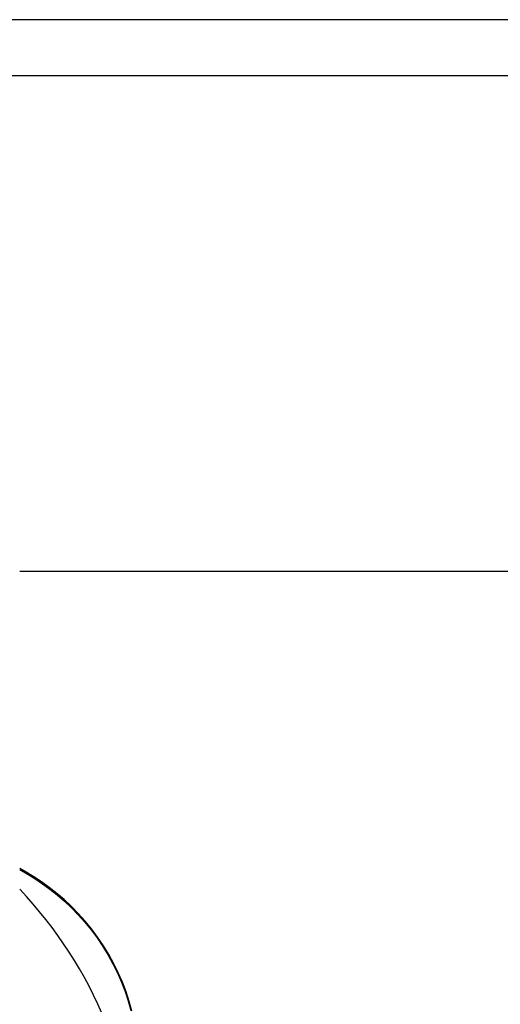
# Model space of a CAD drawing. Header units: inches. Extents: x 15 to 513, y 46 to 241.
# Tile 147 of 256: x 74.068 to 74.654, y 161.877 to 163.078. Entities that reach past the tile are written whole.
import ezdxf

# ---------------------------------------------------------------- set-up
doc = ezdxf.new("R2010")
doc.units = ezdxf.units.IN
doc.header["$MEASUREMENT"] = 0
doc.layers.add('Visible Edges(ANSI)', color=7, linetype='Continuous', lineweight=25)
doc.layers.add('Visible Tangent Edges(ANSI)', color=7, linetype='Continuous', lineweight=25)

msp = doc.modelspace()

# ---------------------------------------------------------------- linework, layer by layer
at = {"layer": 'Visible Edges(ANSI)'}
for p, q in [((123.1381, 163.0778), (69.5331, 163.0778)), ((69.5331, 163.0098), (123.1381, 163.0098)), ((95.9518, 162.4048), (74.068, 162.4048)), ((74.0757, 162.0384), (74.068, 162.0429))]:
    msp.add_line(p, q, dxfattribs=at)
at = {"layer": 'Visible Edges(ANSI)', "flags": 128}
msp.add_lwpolyline([(74.2048, 161.8688), (74.2015, 161.8806), (74.1976, 161.8923), (74.1931, 161.904), (74.1881, 161.9154), (74.1825, 161.9267), (74.1765, 161.9378), (74.1699, 161.9486), (74.1629, 161.959), (74.1554, 161.9691), (74.1476, 161.9787), (74.1394, 161.9879), (74.1309, 161.9965), (74.1221, 162.0048), (74.1131, 162.0125), (74.1039, 162.0197), (74.0946, 162.0265), (74.0851, 162.0327), (74.0757, 162.0384)], dxfattribs=at)
at = {"layer": 'Visible Edges(ANSI)'}
msp.add_arc((73.6833, 161.6538), 0.5295, 1.3331, 43.4046, dxfattribs=at)
at = {"layer": 'Visible Tangent Edges(ANSI)'}
msp.add_line((74.068, 162.0414), (74.0771, 162.0361), dxfattribs=at)
at = {"layer": 'Visible Tangent Edges(ANSI)', "flags": 128}
msp.add_lwpolyline([(74.0771, 162.0361), (74.0864, 162.0304), (74.0956, 162.0243), (74.1047, 162.0176), (74.1137, 162.0105), (74.1225, 162.0029), (74.131, 161.9949), (74.1394, 161.9863), (74.1474, 161.9773), (74.155, 161.9679), (74.1623, 161.9581), (74.1692, 161.9478), (74.1756, 161.9373), (74.1816, 161.9265), (74.187, 161.9154), (74.192, 161.9041), (74.1964, 161.8928), (74.2002, 161.8813), (74.2035, 161.8698)], dxfattribs=at)
at = {"layer": 'Visible Tangent Edges(ANSI)'}
msp.add_ellipse((74.0707, 162.0298), major_axis=(0.00499, 0.00866), ratio=0.493692, start_param=5.759679, end_param=6.283185, dxfattribs=at)

doc.saveas('drawing.dxf')
